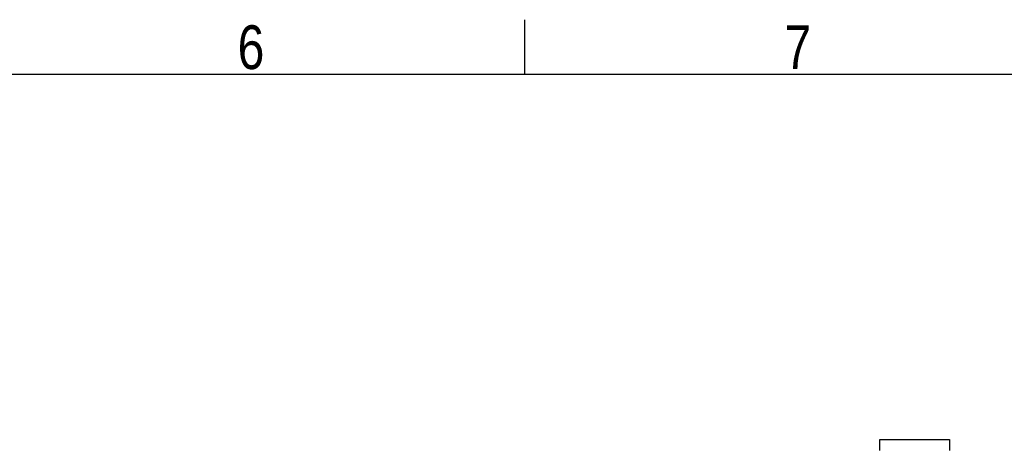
# Model space of a CAD drawing. Header units: millimetres. Extents: x 0 to 420, y 0 to 297.
# Tile 57 of 58: x 264 to 357, y 257 to 297. Entities that reach past the tile are written whole.
import ezdxf

# ---------------------------------------------------------------- set-up
doc = ezdxf.new("R2010")
doc.units = ezdxf.units.MM
doc.layers.add('CARTIGLIO', color=140, linetype='Continuous')
doc.styles.add('SLDTEXTSTYLE2', font='TXT', dxfattribs={"width": 0.821468})

msp = doc.modelspace()

# ---------------------------------------------------------------- linework, layer by layer
at = {"color": 7, "linetype": 'Continuous', "lineweight": 25}
for p, q in [((344.916, 256.2355), (344.916, 257.273)), ((344.916, 257.273), (351.5199, 257.273)), ((351.5199, 257.273), (351.5199, 256.2355))]:
    msp.add_line(p, q, dxfattribs=at)
at = {"layer": 'CARTIGLIO', "linetype": 'Continuous'}
for p, q in [((311.3431, 291.8226), (311.3431, 296.9968)), ((414.8274, 291.8226), (5.1801, 291.8226))]:
    msp.add_line(p, q, dxfattribs=at)

# ---------------------------------------------------------------- texts
at = {"layer": 'CARTIGLIO', "char_height": 4.1394, "attachment_point": 2, "style": 'SLDTEXTSTYLE2'}
for s, insert in [('6', (285.4283, 296.4629)), ('7', (337.1705, 296.4629))]:
    msp.add_mtext(s, dxfattribs=dict(at, insert=insert))

doc.saveas('drawing.dxf')
